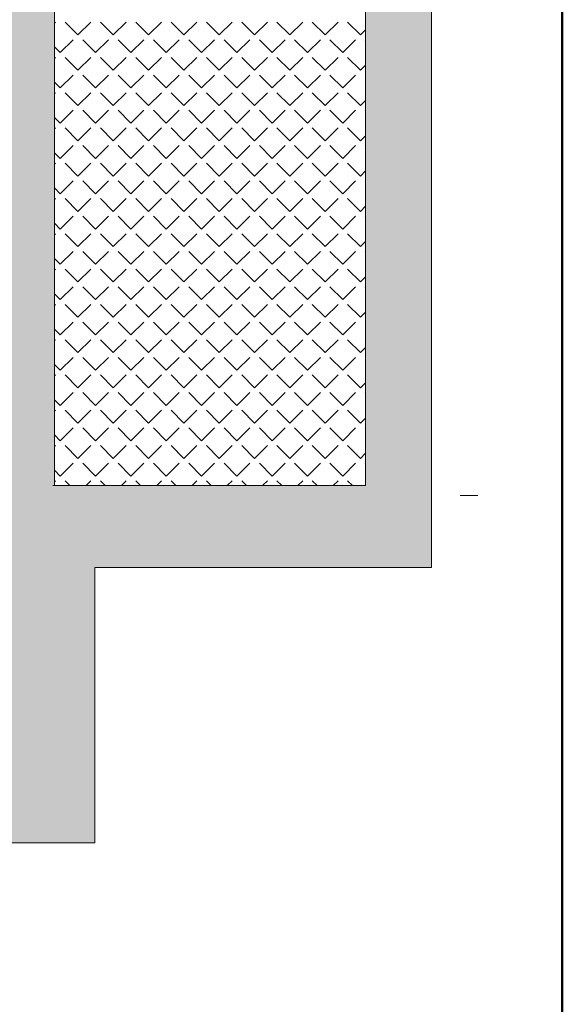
# Model space of a CAD drawing. Header units: millimetres. Extents: x -23540 to 53212, y -37964 to 41185.
# Tile 19 of 203: x -14891 to -14588, y -32138 to -31587. Entities that reach past the tile are written whole.
import ezdxf

# ---------------------------------------------------------------- set-up
doc = ezdxf.new("R2010")
doc.units = ezdxf.units.MM
doc.layers.get('0').update_dxf_attribs({"lineweight": 18})
for name, color, linetype, lineweight in [('M_Ramki markery', 1, 'Continuous', 18), ('M_Ramki rysunków', 2, 'Continuous', 18), ('PG_ŚCIANY_DZIAŁOWE', 3, 'Continuous', 18)]:
    doc.layers.add(name, color=color, linetype=linetype, lineweight=lineweight)

msp = doc.modelspace()

# ---------------------------------------------------------------- hatches: boundary and pattern name
at = {"layer": 'PG_ŚCIANY_DZIAŁOWE', "true_color": 0x636466, "transparency": 33554610}
h = msp.add_hatch(color=251, dxfattribs=at)
h.dxf.hatch_style = 1
h.paths.add_polyline_path([(-14660.86, -31379.19), (-14697.79, -31379.19), (-14697.79, -31847.69), (-14871.79, -31847.69), (-14871.79, -31463.69), (-14871.79, -31355.69), (-14994.29, -31355.69), (-14994.29, -31374.19), (-14914.79, -31374.19), (-14914.79, -31584.69), (-15162.29, -31584.69), (-15162.29, -31374.19), (-15095.29, -31374.19), (-15095.29, -31355.69), (-15188.79, -31355.69), (-15188.79, -31374.19), (-15176.79, -31374.19), (-15176.79, -31603.19), (-14914.79, -31603.19), (-14914.79, -31789.19), (-15289.79, -31789.19), (-15289.79, -31374.19), (-15289.79, -31355.69), (-15339.79, -31355.69), (-15339.79, -31371.69), (-15308.29, -31371.69), (-15308.29, -31810.19), (-15108.79, -31810.19), (-15108.79, -31817.19), (-15099.79, -31817.19), (-15099.79, -31810.19), (-14910.79, -31810.19), (-14910.79, -31975.69), (-14924.29, -31975.69), (-14924.29, -32047.69), (-14849.24, -32047.69), (-14849.24, -31893.65), (-14660.86, -31893.65)])
h.paths.add_polyline_path([(-14697.79, -31239.19), (-14660.86, -31239.19), (-14660.86, -31204.69), (-14697.79, -31234.69)])

# ---------------------------------------------------------------- linework, layer by layer
at = {"color": 251, "true_color": 0x636466}
for p, q in [((-14660.86, -31204.69), (-14660.86, -31893.65)), ((-14871.79, -31463.69), (-14871.79, -31847.69)), ((-14697.79, -31847.69), (-14697.79, -31463.69)), ((-14871.79, -31847.69), (-14697.79, -31847.69)), ((-14660.86, -31893.65), (-14849.24, -31893.65)), ((-14849.24, -31893.65), (-14849.24, -32047.69))]:
    msp.add_line(p, q, dxfattribs=at)
at = {"color": 251, "lineweight": 20, "true_color": 0x636466}
for p, q in [((-14697.79, -31477.69), (-14697.79, -31847.69)), ((-14697.79, -31847.69), (-14872.79, -31847.69)), ((-14924.29, -32047.69), (-14849.24, -32047.69))]:
    msp.add_line(p, q, dxfattribs=at)
at = {"color": 251, "linetype": 'Continuous', "lineweight": 20, "true_color": 0x636466}
for p, q in [((-14871.79, -31588.74), (-14871.26, -31588.21)), ((-14858.69, -31595.39), (-14865.88, -31588.21)), ((-14858.69, -31595.39), (-14851.51, -31588.21)), ((-14838.93, -31595.39), (-14846.12, -31588.21)), ((-14838.93, -31595.39), (-14831.75, -31588.21)), ((-14819.18, -31595.39), (-14826.36, -31588.21)), ((-14819.18, -31595.39), (-14811.99, -31588.21)), ((-14799.42, -31595.39), (-14806.61, -31588.21)), ((-14799.42, -31595.39), (-14792.24, -31588.21)), ((-14779.67, -31595.39), (-14786.85, -31588.21)), ((-14779.67, -31595.39), (-14772.48, -31588.21)), ((-14759.91, -31595.39), (-14767.09, -31588.21)), ((-14759.91, -31595.39), (-14752.72, -31588.21)), ((-14740.15, -31595.39), (-14747.34, -31588.21)), ((-14740.15, -31595.39), (-14732.97, -31588.21)), ((-14720.4, -31595.39), (-14727.58, -31588.21)), ((-14720.4, -31595.39), (-14713.21, -31588.21)), ((-14700.64, -31595.39), (-14707.82, -31588.21)), ((-14700.64, -31595.39), (-14697.79, -31592.55)), ((-14868.57, -31605.27), (-14871.79, -31602.05)), ((-14868.57, -31605.27), (-14861.39, -31598.09)), ((-14848.81, -31605.27), (-14856, -31598.09)), ((-14848.81, -31605.27), (-14841.63, -31598.09)), ((-14829.06, -31605.27), (-14836.24, -31598.09)), ((-14829.06, -31605.27), (-14821.87, -31598.09)), ((-14809.3, -31605.27), (-14816.48, -31598.09)), ((-14809.3, -31605.27), (-14802.12, -31598.09)), ((-14789.54, -31605.27), (-14796.73, -31598.09)), ((-14789.54, -31605.27), (-14782.36, -31598.09)), ((-14769.79, -31605.27), (-14776.97, -31598.09)), ((-14769.79, -31605.27), (-14762.6, -31598.09)), ((-14750.03, -31605.27), (-14757.21, -31598.09)), ((-14750.03, -31605.27), (-14742.85, -31598.09)), ((-14730.27, -31605.27), (-14737.46, -31598.09)), ((-14730.27, -31605.27), (-14723.09, -31598.09)), ((-14710.52, -31605.27), (-14717.7, -31598.09)), ((-14710.52, -31605.27), (-14703.33, -31598.09)), ((-14697.79, -31598.24), (-14697.94, -31598.09)), ((-14871.79, -31608.5), (-14871.26, -31607.97)), ((-14858.69, -31615.15), (-14865.88, -31607.97)), ((-14858.69, -31615.15), (-14851.51, -31607.97)), ((-14838.93, -31615.15), (-14846.12, -31607.97)), ((-14838.93, -31615.15), (-14831.75, -31607.97)), ((-14819.18, -31615.15), (-14826.36, -31607.97)), ((-14819.18, -31615.15), (-14811.99, -31607.97)), ((-14799.42, -31615.15), (-14806.61, -31607.97)), ((-14799.42, -31615.15), (-14792.24, -31607.97)), ((-14779.67, -31615.15), (-14786.85, -31607.97)), ((-14779.67, -31615.15), (-14772.48, -31607.97)), ((-14759.91, -31615.15), (-14767.09, -31607.97)), ((-14759.91, -31615.15), (-14752.72, -31607.97)), ((-14740.15, -31615.15), (-14747.34, -31607.97)), ((-14740.15, -31615.15), (-14732.97, -31607.97)), ((-14720.4, -31615.15), (-14727.58, -31607.97)), ((-14720.4, -31615.15), (-14713.21, -31607.97)), ((-14700.64, -31615.15), (-14707.82, -31607.97)), ((-14700.64, -31615.15), (-14697.79, -31612.31)), ((-14868.57, -31625.03), (-14861.39, -31617.85)), ((-14848.81, -31625.03), (-14856, -31617.85)), ((-14848.81, -31625.03), (-14841.63, -31617.85)), ((-14829.06, -31625.03), (-14836.24, -31617.85)), ((-14829.06, -31625.03), (-14821.87, -31617.85)), ((-14809.3, -31625.03), (-14816.48, -31617.85)), ((-14809.3, -31625.03), (-14802.12, -31617.85)), ((-14789.54, -31625.03), (-14796.73, -31617.85)), ((-14789.54, -31625.03), (-14782.36, -31617.85)), ((-14769.79, -31625.03), (-14776.97, -31617.85)), ((-14769.79, -31625.03), (-14762.6, -31617.85)), ((-14750.03, -31625.03), (-14757.21, -31617.85)), ((-14750.03, -31625.03), (-14742.85, -31617.85)), ((-14730.27, -31625.03), (-14737.46, -31617.85)), ((-14730.27, -31625.03), (-14723.09, -31617.85)), ((-14710.52, -31625.03), (-14717.7, -31617.85)), ((-14710.52, -31625.03), (-14703.33, -31617.85)), ((-14697.79, -31618), (-14697.94, -31617.85)), ((-14868.57, -31625.03), (-14871.79, -31621.81)), ((-14871.79, -31628.25), (-14871.26, -31627.72)), ((-14858.69, -31634.91), (-14865.88, -31627.72)), ((-14858.69, -31634.91), (-14851.51, -31627.72)), ((-14838.93, -31634.91), (-14846.12, -31627.72)), ((-14838.93, -31634.91), (-14831.75, -31627.72)), ((-14819.18, -31634.91), (-14826.36, -31627.72)), ((-14819.18, -31634.91), (-14811.99, -31627.72)), ((-14799.42, -31634.91), (-14806.61, -31627.72)), ((-14799.42, -31634.91), (-14792.24, -31627.72)), ((-14779.67, -31634.91), (-14786.85, -31627.72)), ((-14779.67, -31634.91), (-14772.48, -31627.72)), ((-14759.91, -31634.91), (-14767.09, -31627.72)), ((-14759.91, -31634.91), (-14752.72, -31627.72)), ((-14740.15, -31634.91), (-14747.34, -31627.72)), ((-14740.15, -31634.91), (-14732.97, -31627.72)), ((-14720.4, -31634.91), (-14727.58, -31627.72)), ((-14720.4, -31634.91), (-14713.21, -31627.72)), ((-14700.64, -31634.91), (-14707.82, -31627.72)), ((-14700.64, -31634.91), (-14697.79, -31632.06)), ((-14868.57, -31644.79), (-14871.79, -31641.56)), ((-14868.57, -31644.79), (-14861.39, -31637.6)), ((-14848.81, -31644.79), (-14856, -31637.6)), ((-14848.81, -31644.79), (-14841.63, -31637.6)), ((-14829.06, -31644.79), (-14836.24, -31637.6)), ((-14829.06, -31644.79), (-14821.87, -31637.6)), ((-14809.3, -31644.79), (-14816.48, -31637.6)), ((-14809.3, -31644.79), (-14802.12, -31637.6)), ((-14789.54, -31644.79), (-14796.73, -31637.6)), ((-14789.54, -31644.79), (-14782.36, -31637.6)), ((-14769.79, -31644.79), (-14776.97, -31637.6)), ((-14769.79, -31644.79), (-14762.6, -31637.6)), ((-14750.03, -31644.79), (-14757.21, -31637.6)), ((-14750.03, -31644.79), (-14742.85, -31637.6)), ((-14730.27, -31644.79), (-14737.46, -31637.6)), ((-14730.27, -31644.79), (-14723.09, -31637.6)), ((-14710.52, -31644.79), (-14717.7, -31637.6)), ((-14710.52, -31644.79), (-14703.33, -31637.6)), ((-14697.79, -31637.75), (-14697.94, -31637.6)), ((-14871.79, -31648.01), (-14871.26, -31647.48)), ((-14858.69, -31654.66), (-14865.88, -31647.48)), ((-14858.69, -31654.66), (-14851.51, -31647.48)), ((-14838.93, -31654.66), (-14846.12, -31647.48)), ((-14838.93, -31654.66), (-14831.75, -31647.48)), ((-14819.18, -31654.66), (-14826.36, -31647.48)), ((-14819.18, -31654.66), (-14811.99, -31647.48)), ((-14799.42, -31654.66), (-14806.61, -31647.48)), ((-14799.42, -31654.66), (-14792.24, -31647.48)), ((-14779.67, -31654.66), (-14786.85, -31647.48)), ((-14779.67, -31654.66), (-14772.48, -31647.48)), ((-14759.91, -31654.66), (-14767.09, -31647.48)), ((-14759.91, -31654.66), (-14752.72, -31647.48)), ((-14740.15, -31654.66), (-14747.34, -31647.48)), ((-14740.15, -31654.66), (-14732.97, -31647.48)), ((-14720.4, -31654.66), (-14727.58, -31647.48)), ((-14720.4, -31654.66), (-14713.21, -31647.48)), ((-14700.64, -31654.66), (-14707.82, -31647.48)), ((-14700.64, -31654.66), (-14697.79, -31651.82)), ((-14868.57, -31664.54), (-14861.39, -31657.36)), ((-14848.81, -31664.54), (-14856, -31657.36)), ((-14848.81, -31664.54), (-14841.63, -31657.36)), ((-14829.06, -31664.54), (-14836.24, -31657.36)), ((-14829.06, -31664.54), (-14821.87, -31657.36)), ((-14809.3, -31664.54), (-14816.48, -31657.36)), ((-14809.3, -31664.54), (-14802.12, -31657.36)), ((-14789.54, -31664.54), (-14796.73, -31657.36)), ((-14789.54, -31664.54), (-14782.36, -31657.36)), ((-14769.79, -31664.54), (-14776.97, -31657.36)), ((-14769.79, -31664.54), (-14762.6, -31657.36)), ((-14750.03, -31664.54), (-14757.21, -31657.36)), ((-14750.03, -31664.54), (-14742.85, -31657.36)), ((-14730.27, -31664.54), (-14737.46, -31657.36)), ((-14730.27, -31664.54), (-14723.09, -31657.36)), ((-14710.52, -31664.54), (-14717.7, -31657.36)), ((-14710.52, -31664.54), (-14703.33, -31657.36)), ((-14697.79, -31657.51), (-14697.94, -31657.36)), ((-14868.57, -31664.54), (-14871.79, -31661.32)), ((-14871.79, -31667.77), (-14871.26, -31667.24)), ((-14858.69, -31674.42), (-14865.88, -31667.24)), ((-14858.69, -31674.42), (-14851.51, -31667.24)), ((-14838.93, -31674.42), (-14846.12, -31667.24)), ((-14838.93, -31674.42), (-14831.75, -31667.24)), ((-14819.18, -31674.42), (-14826.36, -31667.24)), ((-14819.18, -31674.42), (-14811.99, -31667.24)), ((-14799.42, -31674.42), (-14806.61, -31667.24)), ((-14799.42, -31674.42), (-14792.24, -31667.24)), ((-14779.67, -31674.42), (-14786.85, -31667.24)), ((-14779.67, -31674.42), (-14772.48, -31667.24)), ((-14759.91, -31674.42), (-14767.09, -31667.24)), ((-14759.91, -31674.42), (-14752.72, -31667.24)), ((-14740.15, -31674.42), (-14747.34, -31667.24)), ((-14740.15, -31674.42), (-14732.97, -31667.24)), ((-14720.4, -31674.42), (-14727.58, -31667.24)), ((-14720.4, -31674.42), (-14713.21, -31667.24)), ((-14700.64, -31674.42), (-14707.82, -31667.24)), ((-14700.64, -31674.42), (-14697.79, -31671.57)), ((-14868.57, -31684.3), (-14861.39, -31677.11)), ((-14848.81, -31684.3), (-14856, -31677.11)), ((-14848.81, -31684.3), (-14841.63, -31677.11)), ((-14829.06, -31684.3), (-14836.24, -31677.11)), ((-14829.06, -31684.3), (-14821.87, -31677.11)), ((-14809.3, -31684.3), (-14816.48, -31677.11)), ((-14809.3, -31684.3), (-14802.12, -31677.11)), ((-14789.54, -31684.3), (-14796.73, -31677.11)), ((-14789.54, -31684.3), (-14782.36, -31677.11)), ((-14769.79, -31684.3), (-14776.97, -31677.11)), ((-14769.79, -31684.3), (-14762.6, -31677.11)), ((-14750.03, -31684.3), (-14757.21, -31677.11)), ((-14750.03, -31684.3), (-14742.85, -31677.11)), ((-14730.27, -31684.3), (-14737.46, -31677.11)), ((-14730.27, -31684.3), (-14723.09, -31677.11)), ((-14710.52, -31684.3), (-14717.7, -31677.11)), ((-14710.52, -31684.3), (-14703.33, -31677.11)), ((-14697.79, -31677.27), (-14697.94, -31677.11)), ((-14868.57, -31684.3), (-14871.79, -31681.08)), ((-14871.79, -31687.52), (-14871.26, -31686.99)), ((-14858.69, -31694.18), (-14865.88, -31686.99)), ((-14858.69, -31694.18), (-14851.51, -31686.99)), ((-14838.93, -31694.18), (-14846.12, -31686.99)), ((-14838.93, -31694.18), (-14831.75, -31686.99)), ((-14819.18, -31694.18), (-14826.36, -31686.99)), ((-14819.18, -31694.18), (-14811.99, -31686.99)), ((-14799.42, -31694.18), (-14806.61, -31686.99)), ((-14799.42, -31694.18), (-14792.24, -31686.99)), ((-14779.67, -31694.18), (-14786.85, -31686.99)), ((-14779.67, -31694.18), (-14772.48, -31686.99)), ((-14759.91, -31694.18), (-14767.09, -31686.99)), ((-14759.91, -31694.18), (-14752.72, -31686.99)), ((-14740.15, -31694.18), (-14747.34, -31686.99)), ((-14740.15, -31694.18), (-14732.97, -31686.99)), ((-14720.4, -31694.18), (-14727.58, -31686.99)), ((-14720.4, -31694.18), (-14713.21, -31686.99)), ((-14700.64, -31694.18), (-14707.82, -31686.99)), ((-14700.64, -31694.18), (-14697.79, -31691.33)), ((-14868.57, -31704.06), (-14861.39, -31696.87)), ((-14848.81, -31704.06), (-14856, -31696.87)), ((-14848.81, -31704.06), (-14841.63, -31696.87)), ((-14829.06, -31704.06), (-14836.24, -31696.87)), ((-14829.06, -31704.06), (-14821.87, -31696.87)), ((-14809.3, -31704.06), (-14816.48, -31696.87)), ((-14809.3, -31704.06), (-14802.12, -31696.87)), ((-14789.54, -31704.06), (-14796.73, -31696.87)), ((-14789.54, -31704.06), (-14782.36, -31696.87)), ((-14769.79, -31704.06), (-14776.97, -31696.87)), ((-14769.79, -31704.06), (-14762.6, -31696.87)), ((-14750.03, -31704.06), (-14757.21, -31696.87)), ((-14750.03, -31704.06), (-14742.85, -31696.87)), ((-14730.27, -31704.06), (-14737.46, -31696.87)), ((-14730.27, -31704.06), (-14723.09, -31696.87)), ((-14710.52, -31704.06), (-14717.7, -31696.87)), ((-14710.52, -31704.06), (-14703.33, -31696.87)), ((-14697.79, -31697.02), (-14697.94, -31696.87)), ((-14868.57, -31704.06), (-14871.79, -31700.83)), ((-14871.79, -31707.28), (-14871.26, -31706.75)), ((-14858.69, -31713.93), (-14865.88, -31706.75)), ((-14858.69, -31713.93), (-14851.51, -31706.75)), ((-14838.93, -31713.93), (-14846.12, -31706.75)), ((-14838.93, -31713.93), (-14831.75, -31706.75)), ((-14819.18, -31713.93), (-14826.36, -31706.75)), ((-14819.18, -31713.93), (-14811.99, -31706.75)), ((-14799.42, -31713.93), (-14806.61, -31706.75)), ((-14799.42, -31713.93), (-14792.24, -31706.75)), ((-14779.67, -31713.93), (-14786.85, -31706.75)), ((-14779.67, -31713.93), (-14772.48, -31706.75)), ((-14759.91, -31713.93), (-14767.09, -31706.75)), ((-14759.91, -31713.93), (-14752.72, -31706.75)), ((-14740.15, -31713.93), (-14747.34, -31706.75)), ((-14740.15, -31713.93), (-14732.97, -31706.75)), ((-14720.4, -31713.93), (-14727.58, -31706.75)), ((-14720.4, -31713.93), (-14713.21, -31706.75)), ((-14700.64, -31713.93), (-14707.82, -31706.75)), ((-14700.64, -31713.93), (-14697.79, -31711.09)), ((-14868.57, -31723.81), (-14861.39, -31716.63)), ((-14848.81, -31723.81), (-14856, -31716.63)), ((-14848.81, -31723.81), (-14841.63, -31716.63)), ((-14829.06, -31723.81), (-14836.24, -31716.63)), ((-14829.06, -31723.81), (-14821.87, -31716.63)), ((-14809.3, -31723.81), (-14816.48, -31716.63)), ((-14809.3, -31723.81), (-14802.12, -31716.63)), ((-14789.54, -31723.81), (-14796.73, -31716.63)), ((-14789.54, -31723.81), (-14782.36, -31716.63)), ((-14769.79, -31723.81), (-14776.97, -31716.63)), ((-14769.79, -31723.81), (-14762.6, -31716.63)), ((-14750.03, -31723.81), (-14757.21, -31716.63)), ((-14750.03, -31723.81), (-14742.85, -31716.63)), ((-14730.27, -31723.81), (-14737.46, -31716.63)), ((-14730.27, -31723.81), (-14723.09, -31716.63)), ((-14710.52, -31723.81), (-14717.7, -31716.63)), ((-14710.52, -31723.81), (-14703.33, -31716.63)), ((-14697.79, -31716.78), (-14697.94, -31716.63)), ((-14868.57, -31723.81), (-14871.79, -31720.59)), ((-14871.79, -31727.04), (-14871.26, -31726.51)), ((-14858.69, -31733.69), (-14865.88, -31726.51)), ((-14858.69, -31733.69), (-14851.51, -31726.51)), ((-14838.93, -31733.69), (-14846.12, -31726.51)), ((-14838.93, -31733.69), (-14831.75, -31726.51)), ((-14819.18, -31733.69), (-14826.36, -31726.51)), ((-14819.18, -31733.69), (-14811.99, -31726.51)), ((-14799.42, -31733.69), (-14806.61, -31726.51)), ((-14799.42, -31733.69), (-14792.24, -31726.51)), ((-14779.67, -31733.69), (-14786.85, -31726.51)), ((-14779.67, -31733.69), (-14772.48, -31726.51)), ((-14759.91, -31733.69), (-14767.09, -31726.51)), ((-14759.91, -31733.69), (-14752.72, -31726.51)), ((-14740.15, -31733.69), (-14747.34, -31726.51)), ((-14740.15, -31733.69), (-14732.97, -31726.51)), ((-14720.4, -31733.69), (-14727.58, -31726.51)), ((-14720.4, -31733.69), (-14713.21, -31726.51)), ((-14700.64, -31733.69), (-14707.82, -31726.51)), ((-14700.64, -31733.69), (-14697.79, -31730.84)), ((-14868.57, -31743.57), (-14871.79, -31740.35)), ((-14868.57, -31743.57), (-14861.39, -31736.38)), ((-14848.81, -31743.57), (-14856, -31736.38)), ((-14848.81, -31743.57), (-14841.63, -31736.38)), ((-14829.06, -31743.57), (-14836.24, -31736.38)), ((-14829.06, -31743.57), (-14821.87, -31736.38)), ((-14809.3, -31743.57), (-14816.48, -31736.38)), ((-14809.3, -31743.57), (-14802.12, -31736.38)), ((-14789.54, -31743.57), (-14796.73, -31736.38)), ((-14789.54, -31743.57), (-14782.36, -31736.38)), ((-14769.79, -31743.57), (-14776.97, -31736.38)), ((-14769.79, -31743.57), (-14762.6, -31736.38)), ((-14750.03, -31743.57), (-14757.21, -31736.38)), ((-14750.03, -31743.57), (-14742.85, -31736.38)), ((-14730.27, -31743.57), (-14737.46, -31736.38)), ((-14730.27, -31743.57), (-14723.09, -31736.38)), ((-14710.52, -31743.57), (-14717.7, -31736.38)), ((-14710.52, -31743.57), (-14703.33, -31736.38)), ((-14697.79, -31736.54), (-14697.94, -31736.38)), ((-14871.79, -31746.79), (-14871.26, -31746.26)), ((-14858.69, -31753.45), (-14865.88, -31746.26)), ((-14858.69, -31753.45), (-14851.51, -31746.26)), ((-14838.93, -31753.45), (-14846.12, -31746.26)), ((-14838.93, -31753.45), (-14831.75, -31746.26)), ((-14819.18, -31753.45), (-14826.36, -31746.26)), ((-14819.18, -31753.45), (-14811.99, -31746.26)), ((-14799.42, -31753.45), (-14806.61, -31746.26)), ((-14799.42, -31753.45), (-14792.24, -31746.26)), ((-14779.67, -31753.45), (-14786.85, -31746.26)), ((-14779.67, -31753.45), (-14772.48, -31746.26)), ((-14759.91, -31753.45), (-14767.09, -31746.26)), ((-14759.91, -31753.45), (-14752.72, -31746.26)), ((-14740.15, -31753.45), (-14747.34, -31746.26)), ((-14740.15, -31753.45), (-14732.97, -31746.26)), ((-14720.4, -31753.45), (-14727.58, -31746.26)), ((-14720.4, -31753.45), (-14713.21, -31746.26)), ((-14700.64, -31753.45), (-14707.82, -31746.26)), ((-14700.64, -31753.45), (-14697.79, -31750.6)), ((-14868.57, -31763.33), (-14861.39, -31756.14)), ((-14848.81, -31763.33), (-14856, -31756.14)), ((-14848.81, -31763.33), (-14841.63, -31756.14)), ((-14829.06, -31763.33), (-14836.24, -31756.14)), ((-14829.06, -31763.33), (-14821.87, -31756.14)), ((-14809.3, -31763.33), (-14816.48, -31756.14)), ((-14809.3, -31763.33), (-14802.12, -31756.14)), ((-14789.54, -31763.33), (-14796.73, -31756.14)), ((-14789.54, -31763.33), (-14782.36, -31756.14)), ((-14769.79, -31763.33), (-14776.97, -31756.14)), ((-14769.79, -31763.33), (-14762.6, -31756.14)), ((-14750.03, -31763.33), (-14757.21, -31756.14)), ((-14750.03, -31763.33), (-14742.85, -31756.14)), ((-14730.27, -31763.33), (-14737.46, -31756.14)), ((-14730.27, -31763.33), (-14723.09, -31756.14)), ((-14710.52, -31763.33), (-14717.7, -31756.14)), ((-14710.52, -31763.33), (-14703.33, -31756.14)), ((-14697.79, -31756.29), (-14697.94, -31756.14)), ((-14868.57, -31763.33), (-14871.79, -31760.1)), ((-14871.79, -31766.55), (-14871.26, -31766.02)), ((-14858.69, -31773.2), (-14865.88, -31766.02)), ((-14858.69, -31773.2), (-14851.51, -31766.02)), ((-14838.93, -31773.2), (-14846.12, -31766.02)), ((-14838.93, -31773.2), (-14831.75, -31766.02)), ((-14819.18, -31773.2), (-14826.36, -31766.02)), ((-14819.18, -31773.2), (-14811.99, -31766.02)), ((-14799.42, -31773.2), (-14806.61, -31766.02)), ((-14799.42, -31773.2), (-14792.24, -31766.02)), ((-14779.67, -31773.2), (-14786.85, -31766.02)), ((-14779.67, -31773.2), (-14772.48, -31766.02)), ((-14759.91, -31773.2), (-14767.09, -31766.02)), ((-14759.91, -31773.2), (-14752.72, -31766.02)), ((-14740.15, -31773.2), (-14747.34, -31766.02)), ((-14740.15, -31773.2), (-14732.97, -31766.02)), ((-14720.4, -31773.2), (-14727.58, -31766.02)), ((-14720.4, -31773.2), (-14713.21, -31766.02)), ((-14700.64, -31773.2), (-14707.82, -31766.02)), ((-14700.64, -31773.2), (-14697.79, -31770.36)), ((-14868.57, -31783.08), (-14861.39, -31775.9)), ((-14848.81, -31783.08), (-14856, -31775.9)), ((-14848.81, -31783.08), (-14841.63, -31775.9)), ((-14829.06, -31783.08), (-14836.24, -31775.9)), ((-14829.06, -31783.08), (-14821.87, -31775.9)), ((-14809.3, -31783.08), (-14816.48, -31775.9)), ((-14809.3, -31783.08), (-14802.12, -31775.9)), ((-14789.54, -31783.08), (-14796.73, -31775.9)), ((-14789.54, -31783.08), (-14782.36, -31775.9)), ((-14769.79, -31783.08), (-14776.97, -31775.9)), ((-14769.79, -31783.08), (-14762.6, -31775.9)), ((-14750.03, -31783.08), (-14757.21, -31775.9)), ((-14750.03, -31783.08), (-14742.85, -31775.9)), ((-14730.27, -31783.08), (-14737.46, -31775.9)), ((-14730.27, -31783.08), (-14723.09, -31775.9)), ((-14710.52, -31783.08), (-14717.7, -31775.9)), ((-14710.52, -31783.08), (-14703.33, -31775.9)), ((-14697.79, -31776.05), (-14697.94, -31775.9)), ((-14868.57, -31783.08), (-14871.79, -31779.86)), ((-14871.79, -31786.31), (-14871.26, -31785.78)), ((-14858.69, -31792.96), (-14865.88, -31785.78)), ((-14858.69, -31792.96), (-14851.51, -31785.78)), ((-14838.93, -31792.96), (-14846.12, -31785.78)), ((-14838.93, -31792.96), (-14831.75, -31785.78)), ((-14819.18, -31792.96), (-14826.36, -31785.78)), ((-14819.18, -31792.96), (-14811.99, -31785.78)), ((-14799.42, -31792.96), (-14806.61, -31785.78)), ((-14799.42, -31792.96), (-14792.24, -31785.78)), ((-14779.67, -31792.96), (-14786.85, -31785.78)), ((-14779.67, -31792.96), (-14772.48, -31785.78)), ((-14759.91, -31792.96), (-14767.09, -31785.78)), ((-14759.91, -31792.96), (-14752.72, -31785.78)), ((-14740.15, -31792.96), (-14747.34, -31785.78)), ((-14740.15, -31792.96), (-14732.97, -31785.78)), ((-14720.4, -31792.96), (-14727.58, -31785.78)), ((-14720.4, -31792.96), (-14713.21, -31785.78)), ((-14700.64, -31792.96), (-14707.82, -31785.78)), ((-14700.64, -31792.96), (-14697.79, -31790.11)), ((-14868.57, -31802.84), (-14861.39, -31795.65)), ((-14848.81, -31802.84), (-14856, -31795.65)), ((-14848.81, -31802.84), (-14841.63, -31795.65)), ((-14829.06, -31802.84), (-14836.24, -31795.65)), ((-14829.06, -31802.84), (-14821.87, -31795.65)), ((-14809.3, -31802.84), (-14816.48, -31795.65)), ((-14809.3, -31802.84), (-14802.12, -31795.65)), ((-14789.54, -31802.84), (-14796.73, -31795.65)), ((-14789.54, -31802.84), (-14782.36, -31795.65)), ((-14769.79, -31802.84), (-14776.97, -31795.65)), ((-14769.79, -31802.84), (-14762.6, -31795.65)), ((-14750.03, -31802.84), (-14757.21, -31795.65)), ((-14750.03, -31802.84), (-14742.85, -31795.65)), ((-14730.27, -31802.84), (-14737.46, -31795.65)), ((-14730.27, -31802.84), (-14723.09, -31795.65)), ((-14710.52, -31802.84), (-14717.7, -31795.65)), ((-14710.52, -31802.84), (-14703.33, -31795.65)), ((-14697.79, -31795.81), (-14697.94, -31795.65)), ((-14868.57, -31802.84), (-14871.79, -31799.62)), ((-14871.79, -31806.06), (-14871.26, -31805.53)), ((-14858.69, -31812.72), (-14865.88, -31805.53)), ((-14858.69, -31812.72), (-14851.51, -31805.53)), ((-14838.93, -31812.72), (-14846.12, -31805.53)), ((-14838.93, -31812.72), (-14831.75, -31805.53)), ((-14819.18, -31812.72), (-14826.36, -31805.53)), ((-14819.18, -31812.72), (-14811.99, -31805.53)), ((-14799.42, -31812.72), (-14806.61, -31805.53)), ((-14799.42, -31812.72), (-14792.24, -31805.53)), ((-14779.67, -31812.72), (-14786.85, -31805.53)), ((-14779.67, -31812.72), (-14772.48, -31805.53)), ((-14759.91, -31812.72), (-14767.09, -31805.53)), ((-14759.91, -31812.72), (-14752.72, -31805.53)), ((-14740.15, -31812.72), (-14747.34, -31805.53)), ((-14740.15, -31812.72), (-14732.97, -31805.53)), ((-14720.4, -31812.72), (-14727.58, -31805.53)), ((-14720.4, -31812.72), (-14713.21, -31805.53)), ((-14700.64, -31812.72), (-14707.82, -31805.53)), ((-14700.64, -31812.72), (-14697.79, -31809.87)), ((-14868.57, -31822.59), (-14861.39, -31815.41)), ((-14848.81, -31822.59), (-14856, -31815.41)), ((-14848.81, -31822.59), (-14841.63, -31815.41)), ((-14829.06, -31822.59), (-14836.24, -31815.41)), ((-14829.06, -31822.59), (-14821.87, -31815.41)), ((-14809.3, -31822.59), (-14816.48, -31815.41)), ((-14809.3, -31822.59), (-14802.12, -31815.41)), ((-14789.54, -31822.59), (-14796.73, -31815.41)), ((-14789.54, -31822.59), (-14782.36, -31815.41)), ((-14769.79, -31822.59), (-14776.97, -31815.41)), ((-14769.79, -31822.59), (-14762.6, -31815.41)), ((-14750.03, -31822.59), (-14757.21, -31815.41)), ((-14750.03, -31822.59), (-14742.85, -31815.41)), ((-14730.27, -31822.59), (-14737.46, -31815.41)), ((-14730.27, -31822.59), (-14723.09, -31815.41)), ((-14710.52, -31822.59), (-14717.7, -31815.41)), ((-14710.52, -31822.59), (-14703.33, -31815.41)), ((-14697.79, -31815.56), (-14697.94, -31815.41)), ((-14868.57, -31822.59), (-14871.79, -31819.37)), ((-14871.79, -31825.82), (-14871.26, -31825.29)), ((-14858.69, -31832.47), (-14865.88, -31825.29)), ((-14858.69, -31832.47), (-14851.51, -31825.29)), ((-14838.93, -31832.47), (-14846.12, -31825.29)), ((-14838.93, -31832.47), (-14831.75, -31825.29)), ((-14819.18, -31832.47), (-14826.36, -31825.29)), ((-14819.18, -31832.47), (-14811.99, -31825.29)), ((-14799.42, -31832.47), (-14806.61, -31825.29)), ((-14799.42, -31832.47), (-14792.24, -31825.29)), ((-14779.67, -31832.47), (-14786.85, -31825.29)), ((-14779.67, -31832.47), (-14772.48, -31825.29)), ((-14759.91, -31832.47), (-14767.09, -31825.29)), ((-14759.91, -31832.47), (-14752.72, -31825.29)), ((-14740.15, -31832.47), (-14747.34, -31825.29)), ((-14740.15, -31832.47), (-14732.97, -31825.29)), ((-14720.4, -31832.47), (-14727.58, -31825.29)), ((-14720.4, -31832.47), (-14713.21, -31825.29)), ((-14700.64, -31832.47), (-14707.82, -31825.29)), ((-14700.64, -31832.47), (-14697.79, -31829.63)), ((-14868.57, -31842.35), (-14871.79, -31839.13)), ((-14868.57, -31842.35), (-14861.39, -31835.17)), ((-14848.81, -31842.35), (-14856, -31835.17)), ((-14848.81, -31842.35), (-14841.63, -31835.17)), ((-14829.06, -31842.35), (-14836.24, -31835.17)), ((-14829.06, -31842.35), (-14821.87, -31835.17)), ((-14809.3, -31842.35), (-14816.48, -31835.17)), ((-14809.3, -31842.35), (-14802.12, -31835.17)), ((-14789.54, -31842.35), (-14796.73, -31835.17)), ((-14789.54, -31842.35), (-14782.36, -31835.17)), ((-14769.79, -31842.35), (-14776.97, -31835.17)), ((-14769.79, -31842.35), (-14762.6, -31835.17)), ((-14750.03, -31842.35), (-14757.21, -31835.17)), ((-14750.03, -31842.35), (-14742.85, -31835.17)), ((-14730.27, -31842.35), (-14737.46, -31835.17)), ((-14730.27, -31842.35), (-14723.09, -31835.17)), ((-14710.52, -31842.35), (-14717.7, -31835.17)), ((-14710.52, -31842.35), (-14703.33, -31835.17)), ((-14697.79, -31835.32), (-14697.94, -31835.17)), ((-14871.79, -31845.57), (-14871.26, -31845.05)), ((-14863.23, -31847.69), (-14865.88, -31845.05)), ((-14854.15, -31847.69), (-14851.51, -31845.05)), ((-14843.47, -31847.69), (-14846.12, -31845.05)), ((-14834.4, -31847.69), (-14831.75, -31845.05)), ((-14823.72, -31847.69), (-14826.36, -31845.05)), ((-14814.64, -31847.69), (-14811.99, -31845.05)), ((-14803.96, -31847.69), (-14806.61, -31845.05)), ((-14794.88, -31847.69), (-14792.24, -31845.05)), ((-14784.2, -31847.69), (-14786.85, -31845.05)), ((-14775.13, -31847.69), (-14772.48, -31845.05)), ((-14764.45, -31847.69), (-14767.09, -31845.05)), ((-14755.37, -31847.69), (-14752.72, -31845.05)), ((-14744.69, -31847.69), (-14747.34, -31845.05)), ((-14735.61, -31847.69), (-14732.97, -31845.05)), ((-14724.93, -31847.69), (-14727.58, -31845.05)), ((-14715.86, -31847.69), (-14713.21, -31845.05)), ((-14705.18, -31847.69), (-14707.82, -31845.05))]:
    msp.add_line(p, q, dxfattribs=at)
at = {"layer": 'M_Ramki markery', "color": 251, "true_color": 0x636466}
msp.add_line((-14644.95, -31853.21), (-14634.95, -31853.21), dxfattribs=at)
at = {"layer": 'M_Ramki rysunków', "color": 18, "lineweight": 50, "true_color": 0x000000}
msp.add_line((-14587.74, -28753.21), (-14587.74, -32853.21), dxfattribs=at)

doc.saveas('drawing.dxf')
